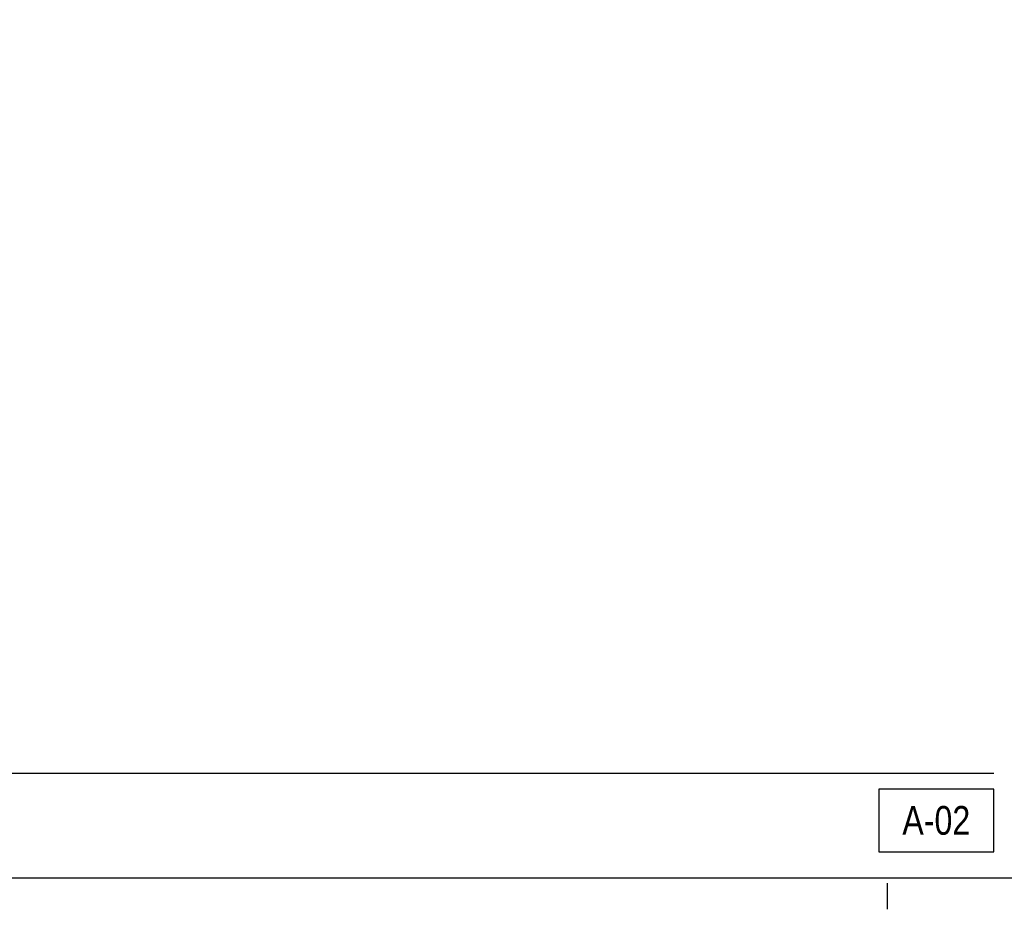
# Model space of a CAD drawing. Header units: centimetres. Extents: x 0 to 13234, y -30 to 2970.
# Tile 5 of 29: x 2121 to 3061, y -30 to 820. Entities that reach past the tile are written whole.
import ezdxf
from ezdxf.enums import TextEntityAlignment as Align

# ---------------------------------------------------------------- set-up
doc = ezdxf.new("R2010")
doc.units = ezdxf.units.CM
doc.linetypes.add('CENTER', pattern=[40, 25, -5, 5, -5])
for name, color, linetype in [('ASN-ANTET', 4, 'CONTINUOUS'), ('ASN-CERCEVE', 7, 'CONTINUOUS'), ('ASN-EKSEN', 8, 'CENTER')]:
    doc.layers.add(name, color=color, linetype=linetype)
doc.styles.get("Standard").update_dxf_attribs({"font": 'arial.ttf', "width": 0.8})

msp = doc.modelspace()

# ---------------------------------------------------------------- linework, layer by layer
at = {"layer": 'ASN-ANTET'}
msp.add_line((1170, 100), (3051.47, 100), dxfattribs=at)
msp.add_lwpolyline([(2941.47, 25), (3051.47, 25), (3051.47, 85), (2941.47, 85)], close=True, dxfattribs=at)
at = {"layer": 'ASN-CERCEVE'}
for points in [[(0, 0), (13233.67, 0), (13233.67, 2970), (0, 2970)], [(100, 0), (13208.67, 0), (13208.67, 2970), (100, 2970)]]:
    msp.add_lwpolyline(points, close=True, dxfattribs=at)
at = {"layer": 'ASN-EKSEN'}
msp.add_line((2950, -30), (2950, -5), dxfattribs=at)

# ---------------------------------------------------------------- texts
at = {"layer": 'ASN-ANTET', "width": 0.8}
msp.add_text('A-02', height=27.5, dxfattribs=at).set_placement((2996.47, 55), align=Align.MIDDLE_CENTER)

doc.saveas('drawing.dxf')
